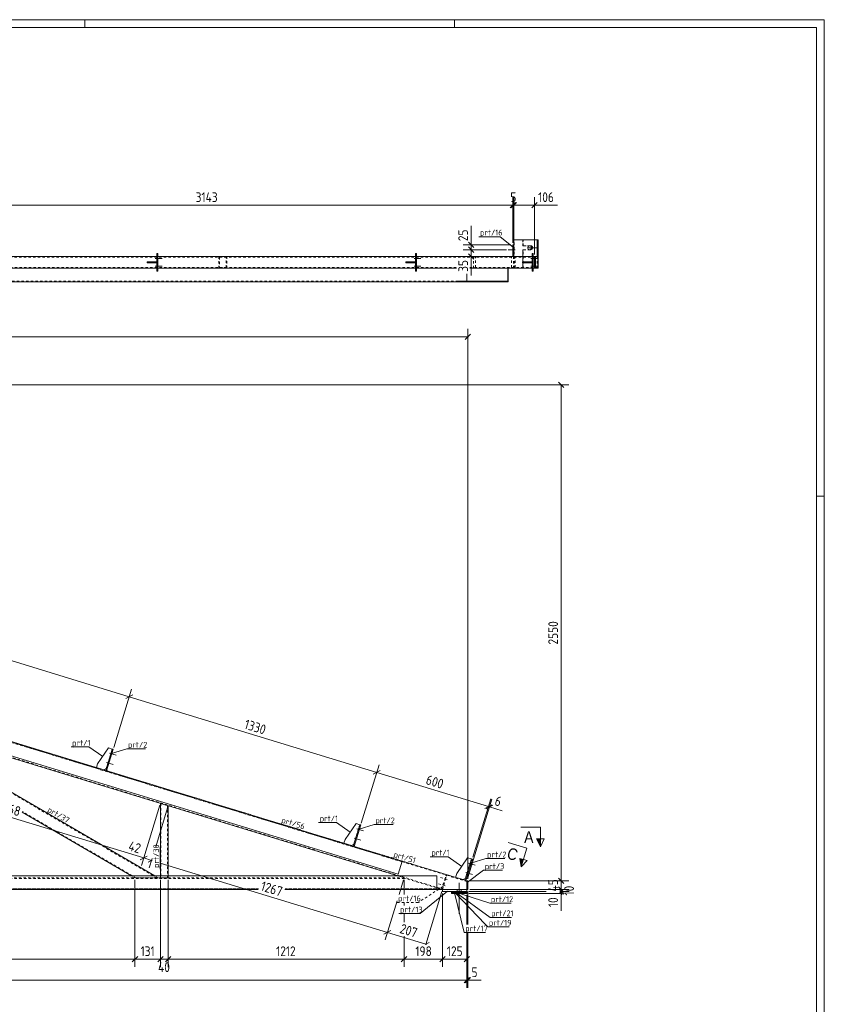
# Model space of a CAD drawing. Header units: millimetres. Extents: x 1 to 1188, y 1 to 840.
# Tile 7 of 7: x 775 to 1188, y 334 to 840. Entities that reach past the tile are written whole.
import ezdxf

# ---------------------------------------------------------------- set-up
doc = ezdxf.new("R2010")
doc.units = ezdxf.units.MM
doc.header["$LTSCALE"] = 0.6
doc.linetypes.add('XKITLINE00', pattern=[0])
doc.linetypes.add('XKITLINE02', pattern=[4, 2, -2])
for name, color, linetype, lineweight in [('Bolt', 7, 'Continuous', 0), ('DrawingSheet', 5, 'Continuous', 0), ('Part', 2, 'Continuous', 0), ('PartMark', 3, 'Continuous', 0), ('Section', 6, 'Continuous', 0), ('Z-DIMENSIONS', 1, 'Continuous', 0)]:
    doc.layers.add(name, color=color, linetype=linetype, lineweight=lineweight)
doc.styles.add('ARIAL', font='ARIAL.TTF')
doc.styles.add('ISOCPEUR', font='ISOCPEUR.TTF')

msp = doc.modelspace()

# ---------------------------------------------------------------- hatches: boundary and pattern name
at = {"layer": 'Section'}
for points in [[(1042.11, 418.81), (1042.11, 414.81), (1040.11, 418.81)], [(1033.41, 408.28), (1032.24, 404.45), (1031.5, 408.86)]]:
    msp.add_hatch(color=6, dxfattribs=at).paths.add_polyline_path(points, flags=17)

# ---------------------------------------------------------------- linework, layer by layer
at = {"layer": 'Bolt', "color": 4, "linetype": 'XKITLINE00', "lineweight": 0}
for p, q in [((1029.16, 721.76), (1025.61, 721.76)), ((1029.16, 721.76), (1025.61, 721.76)), ((1028.41, 722.46), (1027.91, 722.46)), ((1028.41, 722.46), (1027.91, 722.46)), ((1028.41, 721.06), (1027.91, 721.06)), ((1028.41, 721.06), (1027.91, 721.06)), ((1040.23, 722.76), (1035.55, 722.76)), ((1035.68, 723.1), (1035.62, 722.76)), ((1035.62, 722.76), (1035.68, 722.43)), ((1035.88, 723.45), (1035.68, 723.1)), ((1035.68, 722.43), (1035.87, 722.09)), ((1035.87, 722.09), (1036.21, 721.84)), ((1036.23, 723.7), (1035.88, 723.45)), ((1036.21, 721.84), (1036.55, 721.76)), ((1036.58, 723.76), (1036.23, 723.7)), ((1036.55, 721.76), (1036.58, 721.76)), ((1036.6, 723.76), (1036.58, 723.76)), ((1036.58, 721.76), (1036.92, 721.83)), ((1036.94, 723.69), (1036.6, 723.76)), ((1036.92, 721.83), (1037.27, 722.07)), ((1037.28, 723.43), (1036.94, 723.69)), ((1037.27, 722.07), (1037.48, 722.43)), ((1037.48, 723.1), (1037.28, 723.43)), ((1037.53, 722.76), (1037.48, 723.1)), ((1037.48, 722.43), (1037.53, 722.76)), ((844.2, 717.26), (847.75, 717.26)), ((844.2, 717.26), (847.75, 717.26)), ((844.95, 717.96), (845.45, 717.96)), ((844.95, 717.96), (845.45, 717.96)), ((844.95, 716.56), (845.45, 716.56)), ((844.95, 716.56), (845.45, 716.56)), ((844.95, 713.96), (845.45, 713.96)), ((844.95, 713.96), (845.45, 713.96)), ((977.2, 717.26), (980.75, 717.26)), ((977.2, 717.26), (980.75, 717.26)), ((977.95, 717.96), (978.45, 717.96)), ((977.95, 717.96), (978.45, 717.96)), ((977.95, 716.56), (978.45, 716.56)), ((977.95, 716.56), (978.45, 716.56)), ((977.95, 713.96), (978.45, 713.96)), ((977.95, 713.96), (978.45, 713.96)), ((1037.2, 717.26), (1040.75, 717.26)), ((1037.2, 717.26), (1040.75, 717.26)), ((1037.95, 717.96), (1038.45, 717.96)), ((1037.95, 717.96), (1038.45, 717.96)), ((1037.95, 716.56), (1038.45, 716.56)), ((1037.95, 716.56), (1038.45, 716.56)), ((1037.95, 713.96), (1038.45, 713.96)), ((1037.95, 713.96), (1038.45, 713.96)), ((844.2, 713.26), (847.75, 713.26)), ((844.2, 713.26), (847.75, 713.26)), ((844.95, 712.56), (845.45, 712.56)), ((844.95, 712.56), (845.45, 712.56)), ((977.2, 713.26), (980.75, 713.26)), ((977.2, 713.26), (980.75, 713.26)), ((977.95, 712.56), (978.45, 712.56)), ((977.95, 712.56), (978.45, 712.56)), ((1037.2, 713.26), (1040.75, 713.26)), ((1037.2, 713.26), (1040.75, 713.26)), ((1037.95, 712.56), (1038.45, 712.56)), ((1037.95, 712.56), (1038.45, 712.56)), ((820.63, 462.87), (824.03, 461.84)), ((820.63, 462.87), (824.03, 461.84)), ((821.14, 461.99), (821.62, 461.84)), ((821.14, 461.99), (821.62, 461.84)), ((821.55, 463.32), (822.03, 463.18)), ((821.55, 463.32), (822.03, 463.18)), ((819.17, 458.09), (822.57, 457.05)), ((819.17, 458.09), (822.57, 457.05)), ((819.68, 457.2), (820.16, 457.06)), ((819.68, 457.2), (820.16, 457.06)), ((820.09, 458.54), (820.57, 458.4)), ((820.09, 458.54), (820.57, 458.4)), ((947.82, 423.99), (951.22, 422.95)), ((947.82, 423.99), (951.22, 422.95)), ((948.33, 423.1), (948.81, 422.95)), ((948.33, 423.1), (948.81, 422.95)), ((948.74, 424.44), (949.22, 424.29)), ((948.74, 424.44), (949.22, 424.29)), ((946.36, 419.21), (949.75, 418.17)), ((946.36, 419.21), (949.75, 418.17)), ((946.87, 418.32), (947.35, 418.17)), ((946.87, 418.32), (947.35, 418.17)), ((947.28, 419.66), (947.76, 419.51)), ((947.28, 419.66), (947.76, 419.51)), ((1005.2, 406.45), (1008.59, 405.41)), ((1005.2, 406.45), (1008.59, 405.41)), ((1005.71, 405.56), (1006.19, 405.41)), ((1005.71, 405.56), (1006.19, 405.41)), ((1006.12, 406.9), (1006.6, 406.75)), ((1006.12, 406.9), (1006.6, 406.75)), ((1003.74, 401.67), (1007.13, 400.63)), ((1003.74, 401.67), (1007.13, 400.63)), ((1004.25, 400.78), (1004.73, 400.63)), ((1004.25, 400.78), (1004.73, 400.63)), ((1004.66, 402.12), (1005.14, 401.97)), ((1004.66, 402.12), (1005.14, 401.97)), ((1000.37, 380.31), (1000.37, 396.31)), ((999.37, 391.81), (999.37, 392.81)), ((1001.37, 391.81), (1001.37, 392.81))]:
    msp.add_line(p, q, dxfattribs=at)
at = {"layer": 'Bolt', "color": 4, "linetype": 'XKITLINE02', "lineweight": 0}
for p, q in [((993.19, 394.69), (989.79, 395.73)), ((994.21, 398.04), (990.82, 399.08)), ((992.68, 395.58), (992.2, 395.73)), ((993.29, 397.59), (992.81, 397.74)), ((993.7, 398.93), (993.22, 399.08)), ((992.27, 394.24), (991.79, 394.39))]:
    msp.add_line(p, q, dxfattribs=at)
at = {"layer": 'DrawingSheet', "color": 2, "linetype": 'XKITLINE00', "lineweight": 0}
for p, q in [((1188, 840), (1, 840)), ((808, 836), (808, 840)), ((998, 836), (998, 840)), ((1188, 1), (1188, 840)), ((1188, 595), (1184, 595))]:
    msp.add_line(p, q, dxfattribs=at)
at = {"layer": 'DrawingSheet', "color": 3, "linetype": 'XKITLINE00', "lineweight": 0}
for p, q in [((1184, 836), (5, 836)), ((1184, 5), (1184, 836))]:
    msp.add_line(p, q, dxfattribs=at)
at = {"layer": 'Part', "color": 2, "linetype": 'XKITLINE00', "lineweight": 0}
for p, q in [((1027.91, 724.26), (1028.41, 724.26)), ((1027.91, 718.26), (1027.91, 724.26)), ((1040.37, 726.76), (1028.41, 726.76)), ((1028.41, 726.76), (1028.41, 718.26)), ((1028.41, 724.26), (1028.41, 718.26)), ((1040.37, 726.76), (1040.66, 726.76)), ((1040.37, 726.76), (1040.37, 718.26)), ((1040.66, 726.76), (1040.72, 726.76)), ((1040.66, 726.76), (1040.66, 718.26)), ((1040.66, 726.76), (1040.66, 718.26)), ((1040.66, 726.76), (1040.95, 726.76)), ((1040.66, 726.76), (1040.66, 718.26)), ((1040.72, 726.76), (1040.72, 718.26)), ((1040.72, 726.76), (1040.81, 726.76)), ((1040.72, 726.76), (1040.72, 718.26)), ((1040.81, 726.76), (1040.81, 718.26)), ((1040.81, 726.76), (1040.81, 718.26)), ((1040.81, 726.76), (1040.95, 726.76)), ((1040.95, 712.26), (1040.95, 726.76)), ((1040.95, 712.26), (1040.95, 726.76)), ((845.45, 719.76), (844.95, 719.76)), ((844.95, 719.76), (844.95, 710.76)), ((845.45, 710.76), (845.45, 719.76)), ((978.45, 719.76), (977.95, 719.76)), ((977.95, 719.76), (977.95, 710.76)), ((978.45, 710.76), (978.45, 719.76)), ((1038.45, 719.76), (1037.95, 719.76)), ((1037.95, 719.76), (1037.95, 710.76)), ((1038.45, 710.76), (1038.45, 719.76)), ((707.45, 718.26), (844.95, 718.26)), ((839.95, 715.51), (839.95, 715.51)), ((839.95, 715.51), (844.95, 715.51)), ((839.95, 715.01), (839.95, 715.51)), ((839.95, 715.01), (839.95, 715.01)), ((839.95, 715.01), (844.95, 715.01)), ((842.95, 715.01), (842.95, 715.51)), ((844.95, 715.51), (844.95, 715.01)), ((845.45, 718.26), (977.95, 718.26)), ((972.95, 715.51), (972.95, 715.51)), ((972.95, 715.51), (977.95, 715.51)), ((972.95, 715.01), (972.95, 715.51)), ((972.95, 715.01), (972.95, 715.01)), ((972.95, 715.01), (977.95, 715.01)), ((975.95, 715.01), (975.95, 715.51)), ((977.95, 715.51), (977.95, 715.01)), ((978.45, 718.26), (1037.95, 718.26)), ((1032.95, 715.51), (1032.95, 715.51)), ((1032.95, 715.51), (1037.95, 715.51)), ((1032.95, 715.01), (1032.95, 715.51)), ((1032.95, 715.01), (1032.95, 715.01)), ((1032.95, 715.01), (1037.95, 715.01)), ((1035.95, 715.01), (1035.95, 715.51)), ((1037.95, 715.51), (1037.95, 715.01)), ((1038.45, 718.26), (1039.06, 718.26)), ((1039.06, 718.26), (1039.06, 712.26)), ((1039.06, 718.26), (1040.85, 718.26)), ((1039.06, 712.26), (1039.06, 718.26)), ((1039.53, 712.26), (1039.53, 718.26)), ((1040.85, 712.26), (1040.85, 718.26)), ((707.45, 712.26), (844.95, 712.26)), ((707.45, 712.26), (844.95, 712.26)), ((844.95, 710.76), (845.45, 710.76)), ((845.45, 712.26), (977.95, 712.26)), ((845.45, 712.26), (977.95, 712.26)), ((977.95, 710.76), (978.45, 710.76)), ((978.45, 712.26), (998.91, 712.26)), ((978.45, 712.26), (998.91, 712.26)), ((1004.3, 709.37), (1004.3, 705.26)), ((1005.91, 712.26), (1037.95, 712.26)), ((1025.43, 705.66), (1025.43, 712.26)), ((1025.55, 712.26), (1025.55, 705.26)), ((1037.95, 710.76), (1038.45, 710.76)), ((1038.45, 712.26), (1039.06, 712.26)), ((1039.06, 712.26), (1040.85, 712.26)), ((1040.85, 712.26), (1040.95, 712.26)), ((1040.85, 712.26), (1040.95, 712.26)), ((1004.3, 705.26), (173.06, 705.26)), ((1025.43, 705.66), (1004.3, 705.66)), ((1025.55, 705.26), (1004.3, 705.26)), ((1023.5, 705.26), (1023.5, 705.66)), ((971.1, 407.46), (176.18, 650.49)), ((968.76, 399.81), (170.34, 643.91)), ((969.06, 400.77), (174.14, 643.8)), ((706.43, 480.01), (843.94, 399.81)), ((814.52, 457.43), (820.17, 465.64)), ((822.08, 465.05), (818.72, 454.06)), ((822.56, 464.91), (819.2, 453.91)), ((820.17, 465.64), (822.08, 465.05)), ((822.56, 464.91), (822.08, 465.05)), ((814.52, 457.43), (813.94, 455.52)), ((817.76, 454.35), (813.94, 455.52)), ((819.01, 455.01), (817.76, 454.35)), ((819.2, 453.91), (818.72, 454.06)), ((846.84, 437.08), (846.84, 399.81)), ((850.84, 435.86), (846.84, 437.08)), ((850.84, 435.86), (850.84, 399.81)), ((775.81, 432.6), (832.03, 399.81)), ((941.71, 418.55), (947.36, 426.75)), ((949.27, 426.17), (945.91, 415.17)), ((949.75, 426.02), (946.39, 415.02)), ((947.36, 426.75), (949.27, 426.17)), ((949.75, 426.02), (949.27, 426.17)), ((941.71, 418.55), (941.13, 416.63)), ((944.95, 415.46), (941.13, 416.63)), ((946.2, 416.13), (944.95, 415.46)), ((946.39, 415.02), (945.91, 415.17)), ((971.1, 407.46), (969.06, 400.77)), ((1003.29, 397.62), (971.1, 407.46)), ((999.09, 401), (1004.73, 409.2)), ((1006.65, 408.62), (1003.29, 397.62)), ((1007.13, 408.47), (1003.76, 397.47)), ((1004.73, 409.2), (1006.65, 408.62)), ((1007.13, 408.47), (1006.65, 408.62)), ((999.09, 401), (998.5, 399.08)), ((174.37, 399.81), (988.84, 399.81)), ((988.84, 399.81), (988.84, 392.81)), ((1003.58, 398.58), (1002.33, 397.91)), ((1003.76, 397.47), (1003.29, 397.62)), ((1004.34, 397.3), (1003.76, 397.47)), ((1004.34, 392.81), (1004.34, 397.3)), ((1004.34, 397.3), (1004.84, 397.3)), ((1004.34, 392.81), (1004.34, 397.3)), ((1004.84, 397.3), (1004.84, 392.81)), ((174.37, 392.81), (897.05, 392.81)), ((910.83, 392.81), (988.84, 392.81)), ((991.66, 392.81), (988.84, 393.67)), ((991.66, 392.81), (988.84, 393.67)), ((991.66, 392.81), (988.84, 392.81)), ((1004.34, 392.81), (991.66, 392.81)), ((1004.34, 392.81), (991.84, 392.81)), ((991.84, 392.81), (991.84, 391.81)), ((1004.34, 391.81), (991.84, 391.81)), ((991.84, 391.81), (1004.34, 391.81)), ((1004.34, 391.81), (996.34, 391.81)), ((996.34, 391.81), (996.34, 391.61)), ((1004.34, 391.81), (996.34, 391.81)), ((996.34, 391.81), (996.34, 390.81)), ((996.34, 391.61), (1004.34, 391.61)), ((1004.34, 391.61), (996.34, 391.61)), ((996.34, 391.61), (996.34, 391.31)), ((996.34, 391.31), (1004.34, 391.31)), ((996.34, 390.81), (996.34, 391.31)), ((996.34, 391.31), (1004.34, 391.31)), ((996.34, 390.81), (1004.34, 390.81)), ((1004.34, 390.81), (996.34, 390.81)), ((1004.84, 392.81), (1004.34, 392.81)), ((1004.34, 391.81), (1004.34, 392.81)), ((1004.34, 391.61), (1004.34, 391.81)), ((1004.34, 390.81), (1004.34, 391.81)), ((1004.34, 391.31), (1004.34, 391.61)), ((1004.34, 390.81), (1004.34, 391.31))]:
    msp.add_line(p, q, dxfattribs=at)
at = {"layer": 'Part', "color": 7, "linetype": 'XKITLINE02', "lineweight": 0}
for p, q in [((1028.71, 726.76), (1028.41, 726.76)), ((1040.66, 726.76), (1028.71, 726.76)), ((1028.71, 712.26), (1028.71, 726.76)), ((1033.01, 726.76), (1033.01, 723.76)), ((1033.01, 726.76), (1033.07, 726.76)), ((1033.01, 726.76), (1040.66, 726.76)), ((1040.66, 726.76), (1033.01, 726.76)), ((1033.01, 726.76), (1033.01, 723.76)), ((1033.07, 723.76), (1033.07, 726.76)), ((1033.07, 726.76), (1033.07, 723.76)), ((1033.07, 726.76), (1033.16, 726.76)), ((1033.07, 726.76), (1040.72, 726.76)), ((1033.16, 723.76), (1033.16, 726.76)), ((1040.81, 726.76), (1033.16, 726.76)), ((1033.16, 726.76), (1033.16, 723.76)), ((1033.3, 723.76), (1033.3, 726.76)), ((1033.3, 723.76), (1033.3, 726.76)), ((1033.01, 723.76), (1036.93, 723.76)), ((1033.01, 723.76), (1036.87, 723.76)), ((1033.01, 723.76), (1033.3, 723.76)), ((1036.93, 721.76), (1033.01, 721.76)), ((1033.01, 721.76), (1033.01, 712.26)), ((1036.87, 721.76), (1033.01, 721.76)), ((1033.01, 721.76), (1033.01, 712.26)), ((1033.01, 721.76), (1033.3, 721.76)), ((1033.07, 723.76), (1037.02, 723.76)), ((1033.07, 712.26), (1033.07, 721.76)), ((1037.02, 721.76), (1033.07, 721.76)), ((1033.07, 721.76), (1033.07, 712.26)), ((1033.16, 723.76), (1037.02, 723.76)), ((1033.16, 723.76), (1033.3, 723.76)), ((1033.16, 712.26), (1033.16, 721.76)), ((1037.02, 721.76), (1033.16, 721.76)), ((1033.16, 721.76), (1033.16, 712.26)), ((1033.16, 721.76), (1033.3, 721.76)), ((1037.16, 723.76), (1033.3, 723.76)), ((1037.16, 723.76), (1033.3, 723.76)), ((1033.3, 712.26), (1033.3, 721.76)), ((1033.3, 721.76), (1037.16, 721.76)), ((1033.3, 712.26), (1033.3, 721.76)), ((1033.3, 721.76), (1037.16, 721.76)), ((1036.87, 723.76), (1037.24, 723.69)), ((1036.87, 723.76), (1037.16, 723.76)), ((1036.87, 723.76), (1037.24, 723.69)), ((1037.24, 721.84), (1036.87, 721.76)), ((1037.24, 721.84), (1036.87, 721.76)), ((1036.87, 721.76), (1037.16, 721.76)), ((1037.29, 723.69), (1036.93, 723.76)), ((1036.93, 723.76), (1037.29, 723.69)), ((1036.93, 721.76), (1037.29, 721.84)), ((1037.29, 721.84), (1036.93, 721.76)), ((1037.38, 723.69), (1037.02, 723.76)), ((1037.02, 723.76), (1037.16, 723.76)), ((1037.02, 723.76), (1037.38, 723.69)), ((1037.02, 721.76), (1037.38, 721.84)), ((1037.38, 721.84), (1037.02, 721.76)), ((1037.02, 721.76), (1037.16, 721.76)), ((1037.53, 723.69), (1037.16, 723.76)), ((1037.53, 723.69), (1037.16, 723.76)), ((1037.16, 721.76), (1037.53, 721.84)), ((1037.16, 721.76), (1037.53, 721.84)), ((1037.24, 723.69), (1037.55, 723.47)), ((1037.24, 723.69), (1037.55, 723.47)), ((1037.55, 722.06), (1037.24, 721.84)), ((1037.55, 722.06), (1037.24, 721.84)), ((1037.6, 723.47), (1037.29, 723.69)), ((1037.29, 723.69), (1037.6, 723.47)), ((1037.29, 721.84), (1037.6, 722.06)), ((1037.6, 722.06), (1037.29, 721.84)), ((1037.69, 723.47), (1037.38, 723.69)), ((1037.38, 723.69), (1037.69, 723.47)), ((1037.38, 721.84), (1037.69, 722.06)), ((1037.69, 722.06), (1037.38, 721.84)), ((1037.84, 723.47), (1037.53, 723.69)), ((1037.84, 723.47), (1037.53, 723.69)), ((1037.53, 721.84), (1037.84, 722.06)), ((1037.53, 721.84), (1037.84, 722.06)), ((1037.55, 723.47), (1037.75, 723.15)), ((1037.55, 723.47), (1037.75, 723.15)), ((1037.75, 722.38), (1037.55, 722.06)), ((1037.75, 722.38), (1037.55, 722.06)), ((1037.81, 723.15), (1037.6, 723.47)), ((1037.6, 723.47), (1037.81, 723.15)), ((1037.6, 722.06), (1037.81, 722.38)), ((1037.81, 722.38), (1037.6, 722.06)), ((1037.9, 723.15), (1037.69, 723.47)), ((1037.69, 723.47), (1037.9, 723.15)), ((1037.69, 722.06), (1037.9, 722.38)), ((1037.9, 722.38), (1037.69, 722.06)), ((1037.75, 723.15), (1037.83, 722.76)), ((1037.75, 723.15), (1037.83, 722.76)), ((1037.83, 722.76), (1037.75, 722.38)), ((1037.83, 722.76), (1037.75, 722.38)), ((1037.88, 722.76), (1037.81, 723.15)), ((1037.81, 723.15), (1037.88, 722.76)), ((1037.81, 722.38), (1037.88, 722.76)), ((1037.88, 722.76), (1037.81, 722.38)), ((1037.83, 722.76), (1037.88, 722.76)), ((1037.83, 722.76), (1038.12, 722.76)), ((1038.05, 723.15), (1037.84, 723.47)), ((1038.05, 723.15), (1037.84, 723.47)), ((1037.84, 722.06), (1038.05, 722.38)), ((1037.84, 722.06), (1038.05, 722.38)), ((1037.88, 722.76), (1037.97, 722.76)), ((1037.97, 722.76), (1037.9, 723.15)), ((1037.9, 723.15), (1037.97, 722.76)), ((1037.9, 722.38), (1037.97, 722.76)), ((1037.97, 722.76), (1037.9, 722.38)), ((1037.97, 722.76), (1038.12, 722.76)), ((1038.12, 722.76), (1038.05, 723.15)), ((1038.12, 722.76), (1038.05, 723.15)), ((1038.05, 722.38), (1038.12, 722.76)), ((1038.05, 722.38), (1038.12, 722.76)), ((167.05, 717.96), (1040.37, 717.96)), ((839.95, 715.51), (839.95, 715.01)), ((843.95, 715.01), (843.95, 715.51)), ((844.95, 718.26), (845.45, 718.26)), ((881.39, 718.26), (876.81, 718.26)), ((876.81, 718.26), (876.81, 712.26)), ((877.12, 717.96), (881.08, 717.96)), ((877.12, 717.96), (877.12, 712.56)), ((880.68, 712.56), (880.68, 717.96)), ((880.99, 712.26), (880.99, 718.26)), ((972.95, 715.51), (972.95, 715.01)), ((976.95, 715.01), (976.95, 715.51)), ((977.95, 718.26), (978.45, 718.26)), ((1003.44, 718.26), (1028.24, 718.26)), ((1004.47, 717.96), (1027.22, 717.96)), ((1007.72, 712.26), (1007.72, 718.26)), ((1008.75, 712.56), (1008.75, 717.96)), ((1027.22, 712.56), (1027.22, 717.96)), ((1028.41, 718.26), (1027.91, 718.26)), ((1028.24, 712.26), (1028.24, 718.26)), ((1028.24, 712.26), (1028.24, 718.26)), ((1028.41, 718.26), (1028.41, 712.26)), ((1029.22, 712.56), (1029.22, 717.96)), ((1032.95, 715.51), (1032.95, 715.01)), ((1036.95, 715.01), (1036.95, 715.51)), ((1037.95, 718.26), (1038.45, 718.26)), ((1039.06, 718.26), (1040.37, 718.26)), ((1039.15, 712.56), (1039.15, 717.96)), ((1040.37, 712.26), (1040.37, 718.26)), ((1040.37, 718.26), (1040.37, 712.26)), ((1040.37, 717.96), (1040.37, 718.26)), ((1040.66, 718.26), (1040.66, 712.26)), ((1040.66, 718.26), (1040.66, 712.26)), ((1040.66, 718.26), (1040.66, 712.26)), ((1040.72, 718.26), (1040.72, 712.26)), ((1040.72, 718.26), (1040.72, 712.26)), ((1040.81, 718.26), (1040.81, 712.26)), ((1040.81, 718.26), (1040.81, 712.26)), ((330.38, 712.56), (998.91, 712.56)), ((844.95, 712.26), (845.45, 712.26)), ((844.95, 712.26), (845.45, 712.26)), ((876.81, 712.26), (881.39, 712.26)), ((877.12, 712.56), (881.08, 712.56)), ((977.95, 712.26), (978.45, 712.26)), ((977.95, 712.26), (978.45, 712.26)), ((1005.91, 712.56), (1027.22, 712.56)), ((1005.91, 712.56), (1040.37, 712.56)), ((1028.24, 712.26), (1005.91, 712.26)), ((1022.59, 712.26), (1025.55, 712.26)), ((1040.66, 712.26), (1028.41, 712.26)), ((1033.01, 712.26), (1040.72, 712.26)), ((1033.01, 712.26), (1040.85, 712.26)), ((1033.07, 712.26), (1040.81, 712.26)), ((1033.16, 712.26), (1040.85, 712.26)), ((1037.95, 712.26), (1038.45, 712.26)), ((1039.06, 712.26), (1040.37, 712.26)), ((1040.37, 712.26), (1040.37, 712.56)), ((173.06, 705.66), (1004.3, 705.66)), ((1000.02, 705.66), (1004.3, 705.66)), ((1000.02, 705.26), (1004.3, 705.26)), ((1004.34, 396.98), (170.34, 651.96)), ((970.99, 407.08), (176.07, 650.11)), ((971.1, 407.46), (176.18, 650.49)), ((992.69, 392.81), (170.34, 644.22)), ((845.06, 398.81), (705.18, 480.4)), ((819.01, 455.01), (822.08, 465.05)), ((847.14, 436.99), (847.14, 398.81)), ((850.54, 435.95), (850.54, 398.81)), ((834.34, 398.81), (775.9, 432.89)), ((946.2, 416.13), (949.27, 426.17)), ((1006.65, 408.62), (1003.58, 398.58)), ((991.35, 392.96), (993.6, 400.32)), ((991.83, 392.81), (994.08, 400.17)), ((994.08, 400.17), (993.6, 400.32)), ((174.34, 398.51), (973.02, 398.51)), ((972.03, 398.81), (174.37, 398.81)), ((833.75, 398.81), (832.03, 399.81)), ((845.65, 398.81), (833.75, 398.81)), ((845.65, 398.81), (843.94, 399.81)), ((846.84, 399.81), (846.84, 398.81)), ((850.84, 398.81), (846.84, 398.81)), ((850.84, 399.81), (850.84, 398.81)), ((988.84, 393.67), (968.76, 399.81)), ((988.84, 393.67), (972.03, 398.81)), ((1002.33, 397.91), (998.5, 399.08)), ((1003.76, 397.47), (1003.29, 397.62)), ((897.15, 393.11), (174.34, 393.11)), ((897.05, 392.81), (174.34, 392.81)), ((174.37, 393.21), (897.18, 393.21)), ((988.84, 392.81), (910.83, 392.81)), ((990.68, 393.11), (910.92, 393.11)), ((910.95, 393.21), (988.84, 393.21)), ((991.83, 392.81), (991.35, 392.96)), ((1004.34, 392.81), (991.84, 392.81)), ((991.84, 392.81), (991.84, 392.81)), ((991.84, 391.81), (991.84, 391.81)), ((996.34, 391.81), (996.34, 391.61)), ((996.34, 391.61), (996.34, 391.81)), ((996.34, 391.81), (996.34, 391.61)), ((996.34, 391.81), (996.34, 390.81)), ((996.34, 390.81), (996.34, 391.81)), ((996.34, 391.81), (996.34, 390.81)), ((996.34, 391.61), (996.34, 391.31)), ((996.34, 391.31), (996.34, 391.61)), ((996.34, 391.61), (996.34, 391.31)), ((996.34, 391.31), (996.34, 390.81)), ((996.34, 390.81), (996.34, 391.31)), ((996.34, 390.81), (996.34, 391.31)), ((1000.37, 391.61), (1000.37, 391.81)), ((1000.37, 391.61), (1000.37, 391.81)), ((1000.37, 390.81), (1000.37, 391.81)), ((1000.37, 390.81), (1000.37, 391.81)), ((1000.37, 391.31), (1000.37, 391.61)), ((1000.37, 391.31), (1000.37, 391.61)), ((1000.37, 390.81), (1000.37, 391.31)), ((1000.37, 390.81), (1000.37, 391.31)), ((1001.37, 391.61), (1001.37, 391.81)), ((1001.37, 390.81), (1001.37, 391.81)), ((1001.37, 391.31), (1001.37, 391.61)), ((1001.37, 390.81), (1001.37, 391.31)), ((1004.34, 391.81), (1004.34, 391.81)), ((1004.34, 391.31), (1004.34, 390.81))]:
    msp.add_line(p, q, dxfattribs=at)
at = {"layer": 'PartMark', "color": 7, "linetype": 'XKITLINE00', "lineweight": 0}
for p, q in [((1010.44, 728.45), (1021.44, 728.45)), ((1028.03, 723.04), (1021.44, 728.45)), ((800.9, 466.14), (810.1, 466.14)), ((817.17, 461.17), (810.1, 466.14)), ((821.75, 462.76), (829.54, 465.16)), ((829.54, 465.16), (839.25, 465.16)), ((787.67, 432.74), (797.62, 426.94)), ((908, 426.86), (919.01, 423.49)), ((928.09, 427.25), (937.29, 427.25)), ((944.36, 422.28), (937.29, 427.25)), ((948.94, 423.87), (956.73, 426.27)), ((956.73, 426.27), (966.44, 426.27)), ((846.74, 403.29), (846.74, 414.8)), ((985.47, 409.7), (994.66, 409.7)), ((1001.73, 404.73), (994.66, 409.7)), ((1006.32, 406.32), (1014.11, 408.72)), ((1014.11, 408.72), (1023.82, 408.72)), ((1004.47, 396.37), (1012.93, 402.7)), ((1012.93, 402.7), (1022.64, 402.7)), ((994.37, 392.04), (980.39, 380.43)), ((997.97, 391.74), (1016.23, 378.49)), ((997.97, 391.58), (1016.06, 385.79)), ((997.97, 391.52), (1013.82, 374.92)), ((997.97, 391.18), (1002.89, 370.72)), ((1016.06, 385.79), (1027.05, 385.79)), ((969.39, 380.43), (980.39, 380.43)), ((1013.88, 374.85), (1015.04, 373.65)), ((1016.23, 378.49), (1027.23, 378.49)), ((1002.89, 370.72), (1013.88, 370.72)), ((1015.04, 373.65), (1026.04, 373.65))]:
    msp.add_line(p, q, dxfattribs=at)
at = {"layer": 'PartMark', "color": 7, "linetype": 'XKITLINE02', "lineweight": 0}
for p, q in [((965.64, 409.23), (976.16, 406.02)), ((991.94, 394.38), (979.42, 386.16)), ((968.42, 386.16), (979.42, 386.16))]:
    msp.add_line(p, q, dxfattribs=at)
at = {"layer": 'Section', "color": 6, "linetype": 'XKITLINE00', "lineweight": 0}
for p, q in [((1042.11, 424.81), (1032.11, 424.81)), ((1042.11, 424.81), (1042.11, 414.81)), ((1035.16, 414.02), (1025.6, 416.94)), ((1040.11, 418.81), (1044.11, 418.81)), ((1042.11, 414.81), (1040.11, 418.81)), ((1044.11, 418.81), (1042.11, 414.81)), ((1035.16, 414.02), (1032.24, 404.45)), ((1031.5, 408.86), (1035.32, 407.69)), ((1032.24, 404.45), (1031.5, 408.86)), ((1035.32, 407.69), (1032.24, 404.45))]:
    msp.add_line(p, q, dxfattribs=at)
at = {"layer": 'Z-DIMENSIONS', "color": 7, "linetype": 'XKITLINE00', "lineweight": 0}
for p, q in [((713.58, 744.65), (1027.91, 744.65)), ((1029.32, 746.07), (1026.49, 743.24)), ((1028.51, 745.25), (1026.49, 743.24)), ((1029.83, 746.07), (1027, 743.24)), ((1029.01, 745.25), (1027, 743.24)), ((1027.91, 725.26), (1027.91, 748.75)), ((1027.91, 725.26), (1027.91, 745.25)), ((1027.91, 744.65), (1028.41, 744.65)), ((1028.41, 725.26), (1028.41, 748.75)), ((1028.41, 725.26), (1028.41, 745.25)), ((1028.41, 744.65), (1039.06, 744.65)), ((1040.47, 746.07), (1037.64, 743.24)), ((1039.06, 719.26), (1039.06, 748.75)), ((1039.06, 744.65), (1050.97, 744.65)), ((1039.06, 744.65), (1050.97, 744.65)), ((1006.51, 724.26), (1006.51, 734.03)), ((1006.51, 724.26), (1006.51, 734.03)), ((1026.91, 724.26), (1002.41, 724.26)), ((1005.1, 725.68), (1007.93, 722.85)), ((1006.51, 721.76), (1006.51, 724.26)), ((1024.61, 721.76), (1002.41, 721.76)), ((1024.61, 721.76), (1002.41, 721.76)), ((1005.1, 723.18), (1007.93, 720.35)), ((1005.1, 723.18), (1007.93, 720.35)), ((1005.1, 719.68), (1007.93, 716.85)), ((1006.51, 718.26), (1006.51, 721.76)), ((1026.91, 718.26), (1002.41, 718.26)), ((1006.51, 718.26), (1006.51, 708.5)), ((1006.51, 718.26), (1006.51, 708.5)), ((1006.25, 678.38), (1003.43, 675.55)), ((1004.84, 398.3), (1004.84, 681.06)), ((170.34, 676.96), (1004.84, 676.96)), ((1051.33, 653.69), (1054.16, 650.86)), ((171.34, 652.28), (1056.75, 652.28)), ((1052.75, 397.3), (1052.75, 652.28)), ((698.85, 532.28), (830.82, 491.93)), ((822.85, 465.86), (832.02, 495.85)), ((822.85, 465.86), (832.02, 495.85)), ((832.59, 492.87), (829.06, 490.99)), ((832.59, 492.87), (829.06, 490.99)), ((830.82, 491.93), (958.01, 453.05)), ((950.04, 426.98), (959.21, 456.97)), ((950.04, 426.98), (959.21, 456.97)), ((697.85, 451.97), (838.27, 409.04)), ((959.78, 453.99), (956.25, 452.11)), ((959.78, 453.99), (956.25, 452.11)), ((958.01, 453.05), (1015.39, 435.5)), ((846.55, 436.13), (837.1, 405.21)), ((846.55, 436.13), (837.1, 405.21)), ((1004.63, 398.25), (1017.16, 439.25)), ((1007.42, 409.44), (1016.59, 439.43)), ((1007.42, 409.44), (1016.59, 439.43)), ((1017.16, 436.44), (1013.62, 434.57)), ((1017.16, 436.44), (1013.62, 434.57)), ((1017.73, 436.27), (1014.2, 434.39)), ((1015.39, 435.5), (1015.97, 435.33)), ((1015.97, 435.33), (1022.43, 433.35)), ((1015.97, 435.33), (1022.43, 433.35)), ((850.55, 434.9), (844.4, 414.8)), ((850.55, 434.9), (844.4, 414.8)), ((840.03, 409.98), (836.5, 408.1)), ((840.03, 409.98), (836.5, 408.1)), ((838.27, 409.04), (842.27, 407.82)), ((842.54, 407.96), (840.5, 406.88)), ((842.54, 407.96), (840.5, 406.88)), ((842.54, 408.71), (841.1, 403.99)), ((842.54, 408.71), (841.1, 403.99)), ((842.27, 407.82), (842.54, 407.73)), ((846.74, 406.45), (963.46, 370.76)), ((833.75, 397.81), (833.75, 353.01)), ((833.75, 397.81), (833.75, 353.01)), ((846.84, 397.81), (846.84, 356.41)), ((846.84, 397.81), (846.84, 352.91)), ((850.84, 397.81), (850.84, 352.91)), ((850.84, 397.81), (850.84, 356.41)), ((971.74, 397.85), (969.45, 390.36)), ((971.74, 397.85), (969.45, 390.36)), ((972.03, 397.81), (972.03, 390.36)), ((972.03, 397.81), (972.03, 390.36)), ((1005.84, 397.3), (1045.15, 397.3)), ((1005.84, 397.3), (1056.75, 397.3)), ((1051.33, 398.71), (1054.16, 395.89)), ((1052.15, 397.9), (1054.16, 395.89)), ((1052.15, 397.3), (1056.75, 397.3)), ((1052.75, 392.81), (1052.75, 397.3)), ((1054.16, 395.89), (1054.16, 395.88)), ((1054.16, 395.89), (1054.16, 395.88)), ((991.52, 391.81), (983.21, 364.61)), ((991.84, 390.81), (991.84, 353.01)), ((991.84, 390.81), (991.84, 353.01)), ((1004.34, 390.06), (1004.34, 374.92)), ((1004.34, 390.06), (1004.34, 374.92)), ((1004.34, 389.81), (1004.34, 374.92)), ((1004.84, 391.81), (1004.84, 374.92)), ((1005.34, 391.81), (1045.15, 391.81)), ((1005.34, 391.81), (1045.15, 391.81)), ((1005.34, 390.81), (1053.35, 390.81)), ((1005.84, 392.81), (1045.15, 392.81)), ((1005.84, 392.81), (1053.35, 392.81)), ((1051.33, 394.22), (1053.35, 392.21)), ((1052.15, 393.41), (1054.16, 391.39)), ((1052.15, 392.81), (1056.85, 392.81)), ((1052.15, 392.41), (1053.35, 391.21)), ((1052.15, 392.41), (1054.16, 390.4)), ((1052.15, 391.81), (1053.35, 391.81)), ((1052.15, 391.81), (1056.85, 391.81)), ((1052.15, 391.41), (1053.35, 390.21)), ((1052.75, 391.81), (1052.75, 392.81)), ((1052.75, 390.81), (1052.75, 391.81)), ((1052.75, 390.81), (1052.75, 381.9)), ((1052.75, 390.81), (1052.75, 381.9)), ((968.42, 387), (962.29, 366.94)), ((968.42, 387), (962.29, 366.94)), ((972.03, 386.16), (972.03, 384.63)), ((972.03, 386.16), (972.03, 384.63)), ((972.03, 380.43), (972.03, 376.09)), ((972.03, 380.43), (972.03, 376.09)), ((965.23, 371.7), (961.69, 369.82)), ((965.23, 371.7), (961.69, 369.82)), ((963.46, 370.76), (983.24, 364.72)), ((1004.34, 370.72), (1004.34, 342.21)), ((1004.34, 370.72), (1004.34, 342.21)), ((1004.34, 370.72), (1004.34, 353.01)), ((1004.84, 370.72), (1004.84, 342.21)), ((972.03, 368.77), (972.03, 353.01)), ((972.03, 368.77), (972.03, 353.01)), ((985.01, 365.66), (983.03, 364.61)), ((680.84, 357.01), (833.75, 357.01)), ((835.16, 358.42), (832.33, 355.59)), ((835.16, 358.42), (832.33, 355.59)), ((833.75, 357.01), (846.84, 357.01)), ((848.26, 358.42), (845.43, 355.59)), ((848.26, 358.42), (846.24, 356.41)), ((846.84, 357.01), (850.84, 357.01)), ((852.26, 358.42), (849.43, 355.59)), ((852.26, 358.42), (850.24, 356.41)), ((850.84, 357.01), (972.03, 357.01)), ((973.45, 358.42), (970.62, 355.59)), ((973.45, 358.42), (970.62, 355.59)), ((972.03, 357.01), (991.84, 357.01)), ((993.25, 358.42), (990.43, 355.59)), ((993.01, 358.18), (990.43, 355.59)), ((991.84, 357.01), (1004.34, 357.01)), ((1005.75, 358.42), (1002.92, 355.59)), ((173.84, 346.21), (1004.34, 346.21)), ((1005.75, 347.63), (1002.92, 344.8)), ((1005.71, 347.59), (1002.92, 344.8)), ((1006.25, 347.63), (1003.43, 344.8)), ((1004.34, 346.21), (1004.84, 346.21)), ((1004.84, 346.21), (1011.6, 346.21)), ((1004.84, 346.21), (1011.6, 346.21))]:
    msp.add_line(p, q, dxfattribs=at)
at = {"layer": 'Z-DIMENSIONS', "color": 3}
for p in [(1027.91, 744.65), (1027.91, 744.65), (1028.41, 744.65), (1028.41, 744.65), (1039.06, 744.65), (1006.51, 724.26), (1006.51, 721.76), (1006.51, 721.76), (1006.51, 718.26), (1004.84, 676.96), (1052.75, 652.28), (830.82, 491.93), (830.82, 491.93), (958.01, 453.05), (958.01, 453.05), (1015.39, 435.5), (1015.39, 435.5), (1015.97, 435.33), (838.27, 409.04), (838.27, 409.04), (842.27, 407.82), (842.27, 407.82), (1052.75, 397.3), (1052.75, 397.3), (1052.75, 392.81), (1052.75, 392.81), (1052.75, 391.81), (1052.75, 391.81), (1052.75, 390.81), (963.46, 370.76), (963.46, 370.76), (983.24, 364.72), (833.75, 357.01), (833.75, 357.01), (846.84, 357.01), (846.84, 357.01), (850.84, 357.01), (850.84, 357.01), (972.03, 357.01), (972.03, 357.01), (991.84, 357.01), (991.84, 357.01), (1004.34, 357.01), (1004.34, 346.21), (1004.34, 346.21), (1004.84, 346.21)]:
    msp.add_point(p, dxfattribs=at)

# ---------------------------------------------------------------- texts
at = {"layer": 'PartMark', "color": 3, "style": 'ISOCPEUR', "width": 0.85}
for s, p in [('prt/16', (1011.04, 729.05)), ('prt/1', (801.5, 466.74)), ('prt/2', (830.14, 465.76)), ('prt/1', (928.69, 427.85)), ('prt/2', (957.33, 426.87)), ('prt/1', (986.07, 410.3)), ('prt/2', (1014.71, 409.32)), ('prt/3', (1013.53, 403.3)), ('prt/16', (969.02, 386.76)), ('prt/12', (1016.66, 386.39)), ('prt/13', (969.99, 381.03)), ('prt/21', (1016.83, 379.09)), ('prt/17', (1003.49, 371.32)), ('prt/19', (1015.64, 374.25))]:
    msp.add_text(s, height=3, dxfattribs=at).set_placement(p)
for s, rotation, p in [('prt/37', -30.2522, (788.49, 432.96)), ('prt/56', -16.9997, (908.75, 427.25)), ('prt/30', 90.0002, (846.14, 403.89)), ('prt/51', -16.9997, (966.39, 409.63))]:
    msp.add_text(s, height=3, rotation=rotation, dxfattribs=at).set_placement(p)
at = {"layer": 'Section', "color": 6, "style": 'ARIAL', "width": 0.85}
msp.add_text('A', height=6, dxfattribs=at).set_placement((1033.77, 416.81))
msp.add_text('C', height=6, rotation=-16.9997, dxfattribs=at).set_placement((1024.43, 408.93))
at = {"layer": 'Z-DIMENSIONS', "color": 3, "style": 'ISOCPEUR', "width": 0.85}
for s, p in [('3143', (864.94, 746.25)), ('5', (1026.66, 746.25)), ('106', (1040.93, 746.25)), ('131', (836.64, 358.61)), ('1212', (906.28, 358.61)), ('198', (977.85, 358.61)), ('125', (994.01, 358.61)), ('40', (845.62, 350.41)), ('5', (1006.71, 347.81))]:
    msp.add_text(s, height=5, dxfattribs=at).set_placement(p)
for s, rotation, p in [('25', 90.0002, (1004.91, 726.14)), ('35', 90.0002, (1004.91, 710.37)), ('2550', 90.0002, (1051.15, 518.77)), ('1330', -16.9997, (889.54, 475.65)), ('600', -16.9997, (982.85, 447.12)), ('6', -16.9997, (1018.23, 436.31)), ('1468', -16.9997, (762.98, 433.73)), ('42', -16.9997, (829.98, 413.11)), ('1267', -16.9997, (897.99, 392.45)), ('45', 90.0002, (1051.15, 391.83)), ('10', 90.0002, (1059.35, 389.73)), ('10', 90.0002, (1051.15, 383.78)), ('207', -16.9997, (969.5, 370.59))]:
    msp.add_text(s, height=5, rotation=rotation, dxfattribs=at).set_placement(p)

doc.saveas('drawing.dxf')
